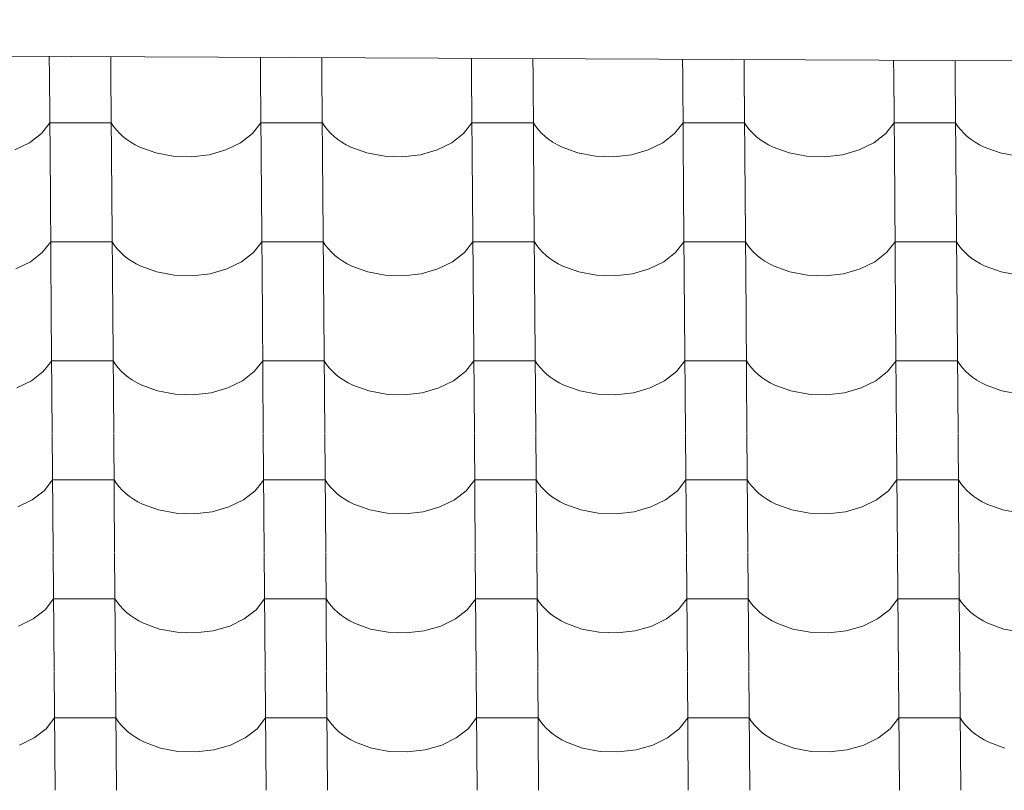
# Model space of a CAD drawing. Header units: millimetres. Extents: x -27785 to 104762, y -947 to 11132.
# Tile 59 of 146: x -14507 to -13737, y 10294 to 10896. Entities that reach past the tile are written whole.
import ezdxf

# ---------------------------------------------------------------- set-up
doc = ezdxf.new("R2010")
doc.units = ezdxf.units.MM
doc.header["$MEASUREMENT"] = 0
for name, color, linetype in [('POHLED JIŽNÍ_1_Bourané_Konstrukce - střechy a skořepiny', 7, 'Continuous'), ('POHLED JIŽNÍ_1_Bourané_Výplně - Povrchové', 7, 'Continuous'), ('POHLED JIŽNÍ_1_Konstrukce - nosné', 7, 'Continuous')]:
    doc.layers.add(name, color=color, linetype=linetype)

# ---------------------------------------------------------------- blocks, each defined once
blk = doc.blocks.new('*X2', base_point=(-29303.7, -27473.93))
at = {"layer": 'POHLED JIŽNÍ_1_Bourané_Výplně - Povrchové', "color": 7, "linetype": 'Continuous', "lineweight": 13}
for p, q in [((-14483.66, 10867.35), (-14483.54, 10851.81)), ((-14435.62, 10867.12), (-14435.51, 10851.81)), ((-14318.66, 10866.57), (-14318.54, 10851.81)), ((-14270.62, 10866.34), (-14270.51, 10851.81)), ((-14153.66, 10865.78), (-14153.55, 10851.81)), ((-14105.62, 10865.55), (-14105.51, 10851.81)), ((-13988.65, 10864.99), (-13988.55, 10851.81)), ((-13940.62, 10864.77), (-13940.52, 10851.81)), ((-13823.65, 10864.21), (-13823.56, 10851.81)), ((-13775.62, 10863.98), (-13775.52, 10851.81)), ((-14483.54, 10851.48), (-14482.82, 10758.8)), ((-14435.5, 10851.48), (-14434.78, 10758.8)), ((-14318.54, 10851.48), (-14317.82, 10758.8)), ((-14270.51, 10851.48), (-14269.79, 10758.8)), ((-14153.54, 10851.48), (-14152.82, 10758.8)), ((-14105.51, 10851.48), (-14104.79, 10758.8)), ((-13988.55, 10851.48), (-13987.83, 10758.8)), ((-13940.51, 10851.48), (-13939.79, 10758.8)), ((-13823.55, 10851.48), (-13822.83, 10758.8)), ((-13775.52, 10851.48), (-13774.8, 10758.8)), ((-14489.86, 10806.94), (-14483.26, 10815.32)), ((-14459.24, 10815.32), (-14483.26, 10815.32)), ((-14435.22, 10815.32), (-14459.24, 10815.32)), ((-14435.22, 10815.32), (-14433.38, 10812.53)), ((-14324.86, 10806.94), (-14318.26, 10815.32)), ((-14294.24, 10815.32), (-14318.26, 10815.32)), ((-14270.23, 10815.32), (-14294.24, 10815.32)), ((-14270.23, 10815.32), (-14268.38, 10812.53)), ((-14159.87, 10806.94), (-14153.26, 10815.32)), ((-14129.25, 10815.32), (-14153.26, 10815.32)), ((-14105.23, 10815.32), (-14129.25, 10815.32)), ((-14105.23, 10815.32), (-14103.38, 10812.53)), ((-13994.87, 10806.94), (-13988.27, 10815.32)), ((-13964.25, 10815.32), (-13988.27, 10815.32)), ((-13940.23, 10815.32), (-13964.25, 10815.32)), ((-13940.23, 10815.32), (-13938.39, 10812.53)), ((-13829.87, 10806.94), (-13823.27, 10815.32)), ((-13799.25, 10815.32), (-13823.27, 10815.32)), ((-13775.24, 10815.32), (-13799.25, 10815.32)), ((-13775.24, 10815.32), (-13773.39, 10812.53)), ((-14499.11, 10799.76), (-14489.86, 10806.94)), ((-14433.38, 10812.53), (-14431.23, 10809.83)), ((-14431.23, 10809.83), (-14428.81, 10807.25)), ((-14428.81, 10807.25), (-14426.11, 10804.78)), ((-14334.12, 10799.76), (-14324.86, 10806.94)), ((-14268.38, 10812.53), (-14266.24, 10809.83)), ((-14266.24, 10809.83), (-14263.81, 10807.25)), ((-14263.81, 10807.25), (-14261.11, 10804.78)), ((-14169.12, 10799.76), (-14159.87, 10806.94)), ((-14103.38, 10812.53), (-14101.24, 10809.83)), ((-14101.24, 10809.83), (-14098.81, 10807.25)), ((-14098.81, 10807.25), (-14096.11, 10804.78)), ((-14004.12, 10799.76), (-13994.87, 10806.94)), ((-13938.39, 10812.53), (-13936.25, 10809.83)), ((-13936.25, 10809.83), (-13933.82, 10807.25)), ((-13933.82, 10807.25), (-13931.12, 10804.78)), ((-13839.13, 10799.76), (-13829.87, 10806.94)), ((-13773.39, 10812.53), (-13771.25, 10809.83)), ((-13771.25, 10809.83), (-13768.82, 10807.25)), ((-13768.82, 10807.25), (-13766.12, 10804.78)), ((-14510.55, 10794.17), (-14499.11, 10799.76)), ((-14426.11, 10804.78), (-14423.15, 10802.45)), ((-14423.15, 10802.45), (-14419.95, 10800.28)), ((-14419.95, 10800.28), (-14416.52, 10798.26)), ((-14416.52, 10798.26), (-14412.88, 10796.41)), ((-14345.55, 10794.17), (-14334.12, 10799.76)), ((-14261.11, 10804.78), (-14258.15, 10802.45)), ((-14258.15, 10802.45), (-14254.95, 10800.28)), ((-14254.95, 10800.28), (-14251.52, 10798.26)), ((-14251.52, 10798.26), (-14247.89, 10796.41)), ((-14180.55, 10794.17), (-14169.12, 10799.76)), ((-14096.11, 10804.78), (-14093.15, 10802.45)), ((-14093.15, 10802.45), (-14089.95, 10800.28)), ((-14089.95, 10800.28), (-14086.53, 10798.26)), ((-14086.53, 10798.26), (-14082.89, 10796.41)), ((-14015.56, 10794.17), (-14004.12, 10799.76)), ((-13931.12, 10804.78), (-13928.16, 10802.45)), ((-13928.16, 10802.45), (-13924.96, 10800.28)), ((-13924.96, 10800.28), (-13921.53, 10798.26)), ((-13921.53, 10798.26), (-13917.89, 10796.41)), ((-13850.56, 10794.17), (-13839.13, 10799.76)), ((-13766.12, 10804.78), (-13763.16, 10802.45)), ((-13763.16, 10802.45), (-13759.96, 10800.28)), ((-13759.96, 10800.28), (-13756.53, 10798.26)), ((-13756.53, 10798.26), (-13752.9, 10796.41)), ((-14412.88, 10796.41), (-14400.4, 10791.84)), ((-14400.4, 10791.84), (-14386.72, 10789.25)), ((-14372.54, 10788.78), (-14358.58, 10790.45)), ((-14358.58, 10790.45), (-14345.55, 10794.17)), ((-14247.89, 10796.41), (-14235.41, 10791.84)), ((-14235.41, 10791.84), (-14221.73, 10789.25)), ((-14207.55, 10788.78), (-14193.58, 10790.45)), ((-14193.58, 10790.45), (-14180.55, 10794.17)), ((-14082.89, 10796.41), (-14070.41, 10791.84)), ((-14070.41, 10791.84), (-14056.73, 10789.25)), ((-14042.55, 10788.78), (-14028.59, 10790.45)), ((-14028.59, 10790.45), (-14015.56, 10794.17)), ((-13917.89, 10796.41), (-13905.41, 10791.84)), ((-13905.41, 10791.84), (-13891.74, 10789.25)), ((-13877.55, 10788.78), (-13863.59, 10790.45)), ((-13863.59, 10790.45), (-13850.56, 10794.17)), ((-13752.9, 10796.41), (-13740.42, 10791.84)), ((-13740.42, 10791.84), (-13726.74, 10789.25)), ((-14386.72, 10789.25), (-14372.54, 10788.78)), ((-14221.73, 10789.25), (-14207.55, 10788.78)), ((-14056.73, 10789.25), (-14042.55, 10788.78)), ((-13891.74, 10789.25), (-13877.55, 10788.78)), ((-14482.81, 10758.47), (-14482.09, 10665.79)), ((-14434.78, 10758.47), (-14434.06, 10665.79)), ((-14317.82, 10758.47), (-14317.1, 10665.79)), ((-14269.78, 10758.47), (-14269.06, 10665.79)), ((-14152.82, 10758.47), (-14152.1, 10665.79)), ((-14104.79, 10758.47), (-14104.07, 10665.79)), ((-13987.83, 10758.47), (-13987.1, 10665.79)), ((-13939.79, 10758.47), (-13939.07, 10665.79)), ((-13822.83, 10758.47), (-13822.11, 10665.79)), ((-13774.8, 10758.47), (-13774.07, 10665.79)), ((-14489.13, 10713.93), (-14482.53, 10722.31)), ((-14458.51, 10722.31), (-14482.53, 10722.31)), ((-14434.5, 10722.31), (-14458.51, 10722.31)), ((-14434.5, 10722.31), (-14432.65, 10719.52)), ((-14324.14, 10713.93), (-14317.54, 10722.31)), ((-14293.52, 10722.31), (-14317.54, 10722.31)), ((-14269.5, 10722.31), (-14293.52, 10722.31)), ((-14269.5, 10722.31), (-14267.66, 10719.52)), ((-14159.14, 10713.93), (-14152.54, 10722.31)), ((-14128.52, 10722.31), (-14152.54, 10722.31)), ((-14104.51, 10722.31), (-14128.52, 10722.31)), ((-14104.51, 10722.31), (-14102.66, 10719.52)), ((-13994.15, 10713.93), (-13987.54, 10722.31)), ((-13963.53, 10722.31), (-13987.54, 10722.31)), ((-13939.51, 10722.31), (-13963.53, 10722.31)), ((-13939.51, 10722.31), (-13937.66, 10719.52)), ((-13829.15, 10713.93), (-13822.55, 10722.31)), ((-13798.53, 10722.31), (-13822.55, 10722.31)), ((-13774.51, 10722.31), (-13798.53, 10722.31)), ((-13774.51, 10722.31), (-13772.67, 10719.52)), ((-14498.39, 10706.76), (-14489.13, 10713.93)), ((-14432.65, 10719.52), (-14430.51, 10716.82)), ((-14430.51, 10716.82), (-14428.08, 10714.24)), ((-14428.08, 10714.24), (-14425.38, 10711.77)), ((-14333.39, 10706.76), (-14324.14, 10713.93)), ((-14267.66, 10719.52), (-14265.51, 10716.82)), ((-14265.51, 10716.82), (-14263.09, 10714.24)), ((-14263.09, 10714.24), (-14260.39, 10711.77)), ((-14168.4, 10706.76), (-14159.14, 10713.93)), ((-14102.66, 10719.52), (-14100.52, 10716.82)), ((-14100.52, 10716.82), (-14098.09, 10714.24)), ((-14098.09, 10714.24), (-14095.39, 10711.77)), ((-14003.4, 10706.76), (-13994.15, 10713.93)), ((-13937.66, 10719.52), (-13935.52, 10716.82)), ((-13935.52, 10716.82), (-13933.09, 10714.24)), ((-13933.09, 10714.24), (-13930.39, 10711.77)), ((-13838.4, 10706.76), (-13829.15, 10713.93)), ((-13772.67, 10719.52), (-13770.53, 10716.82)), ((-13770.53, 10716.82), (-13768.1, 10714.24)), ((-13768.1, 10714.24), (-13765.4, 10711.77)), ((-14509.82, 10701.16), (-14498.39, 10706.76)), ((-14425.38, 10711.77), (-14422.42, 10709.45)), ((-14422.42, 10709.45), (-14419.22, 10707.27)), ((-14419.22, 10707.27), (-14415.79, 10705.25)), ((-14344.83, 10701.16), (-14333.39, 10706.76)), ((-14260.39, 10711.77), (-14257.43, 10709.45)), ((-14257.43, 10709.45), (-14254.23, 10707.27)), ((-14254.23, 10707.27), (-14250.8, 10705.25)), ((-14179.83, 10701.16), (-14168.4, 10706.76)), ((-14095.39, 10711.77), (-14092.43, 10709.45)), ((-14092.43, 10709.45), (-14089.23, 10707.27)), ((-14089.23, 10707.27), (-14085.8, 10705.25)), ((-14014.83, 10701.16), (-14003.4, 10706.76)), ((-13930.39, 10711.77), (-13927.44, 10709.45)), ((-13927.44, 10709.45), (-13924.23, 10707.27)), ((-13924.23, 10707.27), (-13920.81, 10705.25)), ((-13849.84, 10701.16), (-13838.4, 10706.76)), ((-13765.4, 10711.77), (-13762.44, 10709.45)), ((-13762.44, 10709.45), (-13759.24, 10707.27)), ((-13759.24, 10707.27), (-13755.81, 10705.25)), ((-14415.79, 10705.25), (-14412.16, 10703.4)), ((-14412.16, 10703.4), (-14399.68, 10698.83)), ((-14399.68, 10698.83), (-14386, 10696.24)), ((-14357.86, 10697.44), (-14344.83, 10701.16)), ((-14250.8, 10705.25), (-14247.16, 10703.4)), ((-14247.16, 10703.4), (-14234.68, 10698.83)), ((-14234.68, 10698.83), (-14221, 10696.24)), ((-14192.86, 10697.44), (-14179.83, 10701.16)), ((-14085.8, 10705.25), (-14082.17, 10703.4)), ((-14082.17, 10703.4), (-14069.69, 10698.83)), ((-14069.69, 10698.83), (-14056.01, 10696.24)), ((-14027.86, 10697.44), (-14014.83, 10701.16)), ((-13920.81, 10705.25), (-13917.17, 10703.4)), ((-13917.17, 10703.4), (-13904.69, 10698.83)), ((-13904.69, 10698.83), (-13891.01, 10696.24)), ((-13862.87, 10697.44), (-13849.84, 10701.16)), ((-13755.81, 10705.25), (-13752.17, 10703.4)), ((-13752.17, 10703.4), (-13739.7, 10698.83)), ((-13739.7, 10698.83), (-13726.02, 10696.24)), ((-14386, 10696.24), (-14371.82, 10695.77)), ((-14371.82, 10695.77), (-14357.86, 10697.44)), ((-14221, 10696.24), (-14206.82, 10695.77)), ((-14206.82, 10695.77), (-14192.86, 10697.44)), ((-14056.01, 10696.24), (-14041.83, 10695.77)), ((-14041.83, 10695.77), (-14027.86, 10697.44)), ((-13891.01, 10696.24), (-13876.83, 10695.77)), ((-13876.83, 10695.77), (-13862.87, 10697.44)), ((-14482.09, 10665.46), (-14481.37, 10572.79)), ((-14434.06, 10665.46), (-14433.33, 10572.79)), ((-14317.09, 10665.46), (-14316.37, 10572.79)), ((-14269.06, 10665.46), (-14268.34, 10572.79)), ((-14152.1, 10665.46), (-14151.38, 10572.79)), ((-14104.06, 10665.46), (-14103.34, 10572.79)), ((-13987.1, 10665.46), (-13986.38, 10572.79)), ((-13939.07, 10665.46), (-13938.35, 10572.79)), ((-13822.11, 10665.46), (-13821.38, 10572.79)), ((-13774.07, 10665.46), (-13773.35, 10572.79)), ((-14488.41, 10620.92), (-14481.81, 10629.3)), ((-14457.79, 10629.3), (-14481.81, 10629.3)), ((-14433.77, 10629.3), (-14457.79, 10629.3)), ((-14433.77, 10629.3), (-14431.93, 10626.51)), ((-14323.41, 10620.92), (-14316.81, 10629.3)), ((-14292.8, 10629.3), (-14316.81, 10629.3)), ((-14268.78, 10629.3), (-14292.8, 10629.3)), ((-14268.78, 10629.3), (-14266.93, 10626.51)), ((-14158.42, 10620.92), (-14151.82, 10629.3)), ((-14127.8, 10629.3), (-14151.82, 10629.3)), ((-14103.78, 10629.3), (-14127.8, 10629.3)), ((-14103.78, 10629.3), (-14101.94, 10626.51)), ((-13993.42, 10620.92), (-13986.82, 10629.3)), ((-13962.8, 10629.3), (-13986.82, 10629.3)), ((-13938.79, 10629.3), (-13962.8, 10629.3)), ((-13938.79, 10629.3), (-13936.94, 10626.51)), ((-13828.43, 10620.92), (-13821.82, 10629.3)), ((-13797.81, 10629.3), (-13821.82, 10629.3)), ((-13773.79, 10629.3), (-13797.81, 10629.3)), ((-13773.79, 10629.3), (-13771.94, 10626.51)), ((-14431.93, 10626.51), (-14429.79, 10623.81)), ((-14429.79, 10623.81), (-14427.36, 10621.23)), ((-14427.36, 10621.23), (-14424.66, 10618.76)), ((-14266.93, 10626.51), (-14264.79, 10623.81)), ((-14264.79, 10623.81), (-14262.36, 10621.23)), ((-14262.36, 10621.23), (-14259.66, 10618.76)), ((-14101.94, 10626.51), (-14099.79, 10623.81)), ((-14099.79, 10623.81), (-14097.37, 10621.23)), ((-14097.37, 10621.23), (-14094.67, 10618.76)), ((-13936.94, 10626.51), (-13934.8, 10623.81)), ((-13934.8, 10623.81), (-13932.37, 10621.23)), ((-13932.37, 10621.23), (-13929.67, 10618.76)), ((-13771.94, 10626.51), (-13769.8, 10623.81)), ((-13769.8, 10623.81), (-13767.37, 10621.23)), ((-13767.37, 10621.23), (-13764.67, 10618.76)), ((-14509.1, 10608.16), (-14497.66, 10613.75)), ((-14497.66, 10613.75), (-14488.41, 10620.92)), ((-14424.66, 10618.76), (-14421.7, 10616.44)), ((-14421.7, 10616.44), (-14418.5, 10614.26)), ((-14418.5, 10614.26), (-14415.07, 10612.24)), ((-14344.1, 10608.16), (-14332.67, 10613.75)), ((-14332.67, 10613.75), (-14323.41, 10620.92)), ((-14259.66, 10618.76), (-14256.7, 10616.44)), ((-14256.7, 10616.44), (-14253.5, 10614.26)), ((-14253.5, 10614.26), (-14250.07, 10612.24)), ((-14179.11, 10608.16), (-14167.67, 10613.75)), ((-14167.67, 10613.75), (-14158.42, 10620.92)), ((-14094.67, 10618.76), (-14091.71, 10616.44)), ((-14091.71, 10616.44), (-14088.51, 10614.26)), ((-14088.51, 10614.26), (-14085.08, 10612.24)), ((-14014.11, 10608.16), (-14002.68, 10613.75)), ((-14002.68, 10613.75), (-13993.42, 10620.92)), ((-13929.67, 10618.76), (-13926.71, 10616.44)), ((-13926.71, 10616.44), (-13923.51, 10614.26)), ((-13923.51, 10614.26), (-13920.08, 10612.24)), ((-13849.11, 10608.16), (-13837.68, 10613.75)), ((-13837.68, 10613.75), (-13828.43, 10620.92)), ((-13764.67, 10618.76), (-13761.72, 10616.44)), ((-13761.72, 10616.44), (-13758.51, 10614.26)), ((-13758.51, 10614.26), (-13755.09, 10612.24)), ((-14415.07, 10612.24), (-14411.43, 10610.39)), ((-14411.43, 10610.39), (-14398.96, 10605.82)), ((-14398.96, 10605.82), (-14385.28, 10603.23)), ((-14357.13, 10604.43), (-14344.1, 10608.16)), ((-14250.07, 10612.24), (-14246.44, 10610.39)), ((-14246.44, 10610.39), (-14233.96, 10605.82)), ((-14233.96, 10605.82), (-14220.28, 10603.23)), ((-14192.14, 10604.43), (-14179.11, 10608.16)), ((-14085.08, 10612.24), (-14081.44, 10610.39)), ((-14081.44, 10610.39), (-14068.96, 10605.82)), ((-14068.96, 10605.82), (-14055.28, 10603.23)), ((-14027.14, 10604.43), (-14014.11, 10608.16)), ((-13920.08, 10612.24), (-13916.45, 10610.39)), ((-13916.45, 10610.39), (-13903.97, 10605.82)), ((-13903.97, 10605.82), (-13890.29, 10603.23)), ((-13862.14, 10604.43), (-13849.11, 10608.16)), ((-13755.09, 10612.24), (-13751.45, 10610.39)), ((-13751.45, 10610.39), (-13738.97, 10605.82)), ((-13738.97, 10605.82), (-13725.29, 10603.23)), ((-14385.28, 10603.23), (-14371.09, 10602.76)), ((-14371.09, 10602.76), (-14357.13, 10604.43)), ((-14220.28, 10603.23), (-14206.1, 10602.76)), ((-14206.1, 10602.76), (-14192.14, 10604.43)), ((-14055.28, 10603.23), (-14041.1, 10602.76)), ((-14041.1, 10602.76), (-14027.14, 10604.43)), ((-13890.29, 10603.23), (-13876.11, 10602.76)), ((-13876.11, 10602.76), (-13862.14, 10604.43)), ((-14481.37, 10572.45), (-14480.64, 10479.78)), ((-14433.33, 10572.45), (-14432.61, 10479.78)), ((-14316.37, 10572.45), (-14315.65, 10479.78)), ((-14268.34, 10572.45), (-14267.61, 10479.78)), ((-14151.37, 10572.45), (-14150.65, 10479.78)), ((-14103.34, 10572.45), (-14102.62, 10479.78)), ((-13986.38, 10572.45), (-13985.66, 10479.78)), ((-13938.34, 10572.45), (-13937.62, 10479.78)), ((-13821.38, 10572.45), (-13820.66, 10479.78)), ((-13773.35, 10572.45), (-13772.63, 10479.78)), ((-14487.69, 10527.91), (-14481.08, 10536.29)), ((-14457.07, 10536.29), (-14481.08, 10536.29)), ((-14433.05, 10536.29), (-14457.07, 10536.29)), ((-14433.05, 10536.29), (-14431.2, 10533.5)), ((-14431.2, 10533.5), (-14429.06, 10530.8)), ((-14429.06, 10530.8), (-14426.63, 10528.22)), ((-14322.69, 10527.91), (-14316.09, 10536.29)), ((-14292.07, 10536.29), (-14316.09, 10536.29)), ((-14268.05, 10536.29), (-14292.07, 10536.29)), ((-14268.05, 10536.29), (-14266.21, 10533.5)), ((-14266.21, 10533.5), (-14264.07, 10530.8)), ((-14264.07, 10530.8), (-14261.64, 10528.22)), ((-14157.7, 10527.91), (-14151.09, 10536.29)), ((-14127.08, 10536.29), (-14151.09, 10536.29)), ((-14103.06, 10536.29), (-14127.08, 10536.29)), ((-14103.06, 10536.29), (-14101.21, 10533.5)), ((-14101.21, 10533.5), (-14099.07, 10530.8)), ((-14099.07, 10530.8), (-14096.64, 10528.22)), ((-13992.7, 10527.91), (-13986.1, 10536.29)), ((-13962.08, 10536.29), (-13986.1, 10536.29)), ((-13938.06, 10536.29), (-13962.08, 10536.29)), ((-13938.06, 10536.29), (-13936.22, 10533.5)), ((-13936.22, 10533.5), (-13934.07, 10530.8)), ((-13934.07, 10530.8), (-13931.65, 10528.22)), ((-13827.7, 10527.91), (-13821.1, 10536.29)), ((-13797.08, 10536.29), (-13821.1, 10536.29)), ((-13773.07, 10536.29), (-13797.08, 10536.29)), ((-13773.07, 10536.29), (-13771.22, 10533.5)), ((-13771.22, 10533.5), (-13769.08, 10530.8)), ((-13769.08, 10530.8), (-13766.65, 10528.22)), ((-14496.94, 10520.74), (-14487.69, 10527.91)), ((-14426.63, 10528.22), (-14423.93, 10525.75)), ((-14423.93, 10525.75), (-14420.98, 10523.43)), ((-14420.98, 10523.43), (-14417.77, 10521.25)), ((-14417.77, 10521.25), (-14414.35, 10519.23)), ((-14331.95, 10520.74), (-14322.69, 10527.91)), ((-14261.64, 10528.22), (-14258.94, 10525.75)), ((-14258.94, 10525.75), (-14255.98, 10523.43)), ((-14255.98, 10523.43), (-14252.78, 10521.25)), ((-14252.78, 10521.25), (-14249.35, 10519.23)), ((-14166.95, 10520.74), (-14157.7, 10527.91)), ((-14096.64, 10528.22), (-14093.94, 10525.75)), ((-14093.94, 10525.75), (-14090.98, 10523.43)), ((-14090.98, 10523.43), (-14087.78, 10521.25)), ((-14087.78, 10521.25), (-14084.35, 10519.23)), ((-14001.95, 10520.74), (-13992.7, 10527.91)), ((-13931.65, 10528.22), (-13928.95, 10525.75)), ((-13928.95, 10525.75), (-13925.99, 10523.43)), ((-13925.99, 10523.43), (-13922.79, 10521.25)), ((-13922.79, 10521.25), (-13919.36, 10519.23)), ((-13836.96, 10520.74), (-13827.7, 10527.91)), ((-13766.65, 10528.22), (-13763.95, 10525.75)), ((-13763.95, 10525.75), (-13760.99, 10523.43)), ((-13760.99, 10523.43), (-13757.79, 10521.25)), ((-13757.79, 10521.25), (-13754.36, 10519.23)), ((-14508.37, 10515.15), (-14496.94, 10520.74)), ((-14414.35, 10519.23), (-14410.71, 10517.38)), ((-14410.71, 10517.38), (-14398.23, 10512.81)), ((-14356.41, 10511.42), (-14343.38, 10515.15)), ((-14343.38, 10515.15), (-14331.95, 10520.74)), ((-14249.35, 10519.23), (-14245.71, 10517.38)), ((-14245.71, 10517.38), (-14233.24, 10512.81)), ((-14191.41, 10511.42), (-14178.38, 10515.15)), ((-14178.38, 10515.15), (-14166.95, 10520.74)), ((-14084.35, 10519.23), (-14080.72, 10517.38)), ((-14080.72, 10517.38), (-14068.24, 10512.81)), ((-14026.42, 10511.42), (-14013.39, 10515.15)), ((-14013.39, 10515.15), (-14001.95, 10520.74)), ((-13919.36, 10519.23), (-13915.72, 10517.38)), ((-13915.72, 10517.38), (-13903.24, 10512.81)), ((-13861.42, 10511.42), (-13848.39, 10515.15)), ((-13848.39, 10515.15), (-13836.96, 10520.74)), ((-13754.36, 10519.23), (-13750.73, 10517.38)), ((-13750.73, 10517.38), (-13738.25, 10512.81)), ((-14398.23, 10512.81), (-14384.55, 10510.22)), ((-14384.55, 10510.22), (-14370.37, 10509.75)), ((-14370.37, 10509.75), (-14356.41, 10511.42)), ((-14233.24, 10512.81), (-14219.56, 10510.22)), ((-14219.56, 10510.22), (-14205.37, 10509.75)), ((-14205.37, 10509.75), (-14191.41, 10511.42)), ((-14068.24, 10512.81), (-14054.56, 10510.22)), ((-14054.56, 10510.22), (-14040.38, 10509.75)), ((-14040.38, 10509.75), (-14026.42, 10511.42)), ((-13903.24, 10512.81), (-13889.56, 10510.22)), ((-13889.56, 10510.22), (-13875.38, 10509.75)), ((-13875.38, 10509.75), (-13861.42, 10511.42)), ((-13738.25, 10512.81), (-13724.57, 10510.22)), ((-14480.64, 10479.44), (-14479.92, 10386.77)), ((-14432.61, 10479.44), (-14431.89, 10386.77)), ((-14315.65, 10479.44), (-14314.93, 10386.77)), ((-14267.61, 10479.44), (-14266.89, 10386.77)), ((-14150.65, 10479.44), (-14149.93, 10386.77)), ((-14102.62, 10479.44), (-14101.9, 10386.77)), ((-13985.65, 10479.44), (-13984.93, 10386.77)), ((-13937.62, 10479.44), (-13936.9, 10386.77)), ((-13820.66, 10479.44), (-13819.94, 10386.77)), ((-13772.62, 10479.44), (-13771.9, 10386.77)), ((-14486.96, 10434.9), (-14480.36, 10443.29)), ((-14456.34, 10443.29), (-14480.36, 10443.29)), ((-14432.33, 10443.29), (-14456.34, 10443.29)), ((-14432.33, 10443.29), (-14430.48, 10440.49)), ((-14430.48, 10440.49), (-14428.34, 10437.8)), ((-14428.34, 10437.8), (-14425.91, 10435.21)), ((-14321.97, 10434.9), (-14315.36, 10443.29)), ((-14291.35, 10443.29), (-14315.36, 10443.29)), ((-14267.33, 10443.29), (-14291.35, 10443.29)), ((-14267.33, 10443.29), (-14265.49, 10440.49)), ((-14265.49, 10440.49), (-14263.34, 10437.8)), ((-14263.34, 10437.8), (-14260.92, 10435.21)), ((-14156.97, 10434.9), (-14150.37, 10443.29)), ((-14126.35, 10443.29), (-14150.37, 10443.29)), ((-14102.33, 10443.29), (-14126.35, 10443.29)), ((-14102.33, 10443.29), (-14100.49, 10440.49)), ((-14100.49, 10440.49), (-14098.35, 10437.8)), ((-14098.35, 10437.8), (-14095.92, 10435.21)), ((-13991.98, 10434.9), (-13985.37, 10443.29)), ((-13961.36, 10443.29), (-13985.37, 10443.29)), ((-13937.34, 10443.29), (-13961.36, 10443.29)), ((-13937.34, 10443.29), (-13935.49, 10440.49)), ((-13935.49, 10440.49), (-13933.35, 10437.8)), ((-13933.35, 10437.8), (-13930.92, 10435.21)), ((-13826.98, 10434.9), (-13820.38, 10443.29)), ((-13796.36, 10443.29), (-13820.38, 10443.29)), ((-13772.34, 10443.29), (-13796.36, 10443.29)), ((-13772.34, 10443.29), (-13770.5, 10440.49)), ((-13770.5, 10440.49), (-13768.35, 10437.8)), ((-13768.35, 10437.8), (-13765.93, 10435.21)), ((-14496.22, 10427.73), (-14486.96, 10434.9)), ((-14425.91, 10435.21), (-14423.21, 10432.75)), ((-14423.21, 10432.75), (-14420.25, 10430.42)), ((-14420.25, 10430.42), (-14417.05, 10428.24)), ((-14331.22, 10427.73), (-14321.97, 10434.9)), ((-14260.92, 10435.21), (-14258.21, 10432.75)), ((-14258.21, 10432.75), (-14255.26, 10430.42)), ((-14255.26, 10430.42), (-14252.05, 10428.24)), ((-14166.23, 10427.73), (-14156.97, 10434.9)), ((-14095.92, 10435.21), (-14093.22, 10432.75)), ((-14093.22, 10432.75), (-14090.26, 10430.42)), ((-14090.26, 10430.42), (-14087.06, 10428.24)), ((-14001.23, 10427.73), (-13991.98, 10434.9)), ((-13930.92, 10435.21), (-13928.22, 10432.75)), ((-13928.22, 10432.75), (-13925.26, 10430.42)), ((-13925.26, 10430.42), (-13922.06, 10428.24)), ((-13836.23, 10427.73), (-13826.98, 10434.9)), ((-13765.93, 10435.21), (-13763.23, 10432.75)), ((-13763.23, 10432.75), (-13760.27, 10430.42)), ((-13760.27, 10430.42), (-13757.07, 10428.24)), ((-14507.65, 10422.14), (-14496.22, 10427.73)), ((-14417.05, 10428.24), (-14413.62, 10426.22)), ((-14413.62, 10426.22), (-14409.99, 10424.37)), ((-14409.99, 10424.37), (-14397.51, 10419.8)), ((-14355.68, 10418.41), (-14342.65, 10422.14)), ((-14342.65, 10422.14), (-14331.22, 10427.73)), ((-14252.05, 10428.24), (-14248.63, 10426.22)), ((-14248.63, 10426.22), (-14244.99, 10424.37)), ((-14244.99, 10424.37), (-14232.51, 10419.8)), ((-14190.69, 10418.41), (-14177.66, 10422.14)), ((-14177.66, 10422.14), (-14166.23, 10427.73)), ((-14087.06, 10428.24), (-14083.63, 10426.22)), ((-14083.63, 10426.22), (-14080, 10424.37)), ((-14080, 10424.37), (-14067.52, 10419.8)), ((-14025.69, 10418.41), (-14012.66, 10422.14)), ((-14012.66, 10422.14), (-14001.23, 10427.73)), ((-13922.06, 10428.24), (-13918.64, 10426.22)), ((-13918.64, 10426.22), (-13915, 10424.37)), ((-13915, 10424.37), (-13902.52, 10419.8)), ((-13860.7, 10418.41), (-13847.67, 10422.14)), ((-13847.67, 10422.14), (-13836.23, 10427.73)), ((-13757.07, 10428.24), (-13753.64, 10426.22)), ((-13753.64, 10426.22), (-13750, 10424.37)), ((-13750, 10424.37), (-13737.52, 10419.8)), ((-14397.51, 10419.8), (-14383.83, 10417.21)), ((-14383.83, 10417.21), (-14369.65, 10416.74)), ((-14369.65, 10416.74), (-14355.68, 10418.41)), ((-14232.51, 10419.8), (-14218.83, 10417.21)), ((-14218.83, 10417.21), (-14204.65, 10416.74)), ((-14204.65, 10416.74), (-14190.69, 10418.41)), ((-14067.52, 10419.8), (-14053.84, 10417.21)), ((-14053.84, 10417.21), (-14039.65, 10416.74)), ((-14039.65, 10416.74), (-14025.69, 10418.41)), ((-13902.52, 10419.8), (-13888.84, 10417.21)), ((-13888.84, 10417.21), (-13874.66, 10416.74)), ((-13874.66, 10416.74), (-13860.7, 10418.41)), ((-13737.52, 10419.8), (-13723.85, 10417.21)), ((-14479.92, 10386.43), (-14479.2, 10293.76)), ((-14431.88, 10386.43), (-14431.16, 10293.76)), ((-14314.92, 10386.43), (-14314.2, 10293.76)), ((-14266.89, 10386.43), (-14266.17, 10293.76)), ((-14149.93, 10386.43), (-14149.21, 10293.76)), ((-14101.89, 10386.43), (-14101.17, 10293.76)), ((-13984.93, 10386.43), (-13984.21, 10293.76)), ((-13936.9, 10386.43), (-13936.18, 10293.76)), ((-13819.93, 10386.43), (-13819.21, 10293.76)), ((-13771.9, 10386.43), (-13771.18, 10293.76)), ((-14486.24, 10341.89), (-14479.64, 10350.28)), ((-14455.62, 10350.28), (-14479.64, 10350.28)), ((-14431.6, 10350.28), (-14455.62, 10350.28)), ((-14431.6, 10350.28), (-14429.76, 10347.48)), ((-14429.76, 10347.48), (-14427.62, 10344.79)), ((-14427.62, 10344.79), (-14425.19, 10342.2)), ((-14321.24, 10341.89), (-14314.64, 10350.28)), ((-14290.62, 10350.28), (-14314.64, 10350.28)), ((-14266.61, 10350.28), (-14290.62, 10350.28)), ((-14266.61, 10350.28), (-14264.76, 10347.48)), ((-14264.76, 10347.48), (-14262.62, 10344.79)), ((-14262.62, 10344.79), (-14260.19, 10342.2)), ((-14156.25, 10341.89), (-14149.65, 10350.28)), ((-14125.63, 10350.28), (-14149.65, 10350.28)), ((-14101.61, 10350.28), (-14125.63, 10350.28)), ((-14101.61, 10350.28), (-14099.77, 10347.48)), ((-14099.77, 10347.48), (-14097.62, 10344.79)), ((-14097.62, 10344.79), (-14095.2, 10342.2)), ((-13991.25, 10341.89), (-13984.65, 10350.28)), ((-13960.63, 10350.28), (-13984.65, 10350.28)), ((-13936.62, 10350.28), (-13960.63, 10350.28)), ((-13936.62, 10350.28), (-13934.77, 10347.48)), ((-13934.77, 10347.48), (-13932.63, 10344.79)), ((-13932.63, 10344.79), (-13930.2, 10342.2)), ((-13826.26, 10341.89), (-13819.65, 10350.28)), ((-13795.64, 10350.28), (-13819.65, 10350.28)), ((-13771.62, 10350.28), (-13795.64, 10350.28)), ((-13771.62, 10350.28), (-13769.77, 10347.48)), ((-13769.77, 10347.48), (-13767.63, 10344.79)), ((-13767.63, 10344.79), (-13765.2, 10342.2)), ((-14495.49, 10334.72), (-14486.24, 10341.89)), ((-14425.19, 10342.2), (-14422.49, 10339.74)), ((-14422.49, 10339.74), (-14419.53, 10337.41)), ((-14419.53, 10337.41), (-14416.33, 10335.23)), ((-14330.5, 10334.72), (-14321.24, 10341.89)), ((-14260.19, 10342.2), (-14257.49, 10339.74)), ((-14257.49, 10339.74), (-14254.53, 10337.41)), ((-14254.53, 10337.41), (-14251.33, 10335.23)), ((-14165.5, 10334.72), (-14156.25, 10341.89)), ((-14095.2, 10342.2), (-14092.5, 10339.74)), ((-14092.5, 10339.74), (-14089.54, 10337.41)), ((-14089.54, 10337.41), (-14086.34, 10335.23)), ((-14000.51, 10334.72), (-13991.25, 10341.89)), ((-13930.2, 10342.2), (-13927.5, 10339.74)), ((-13927.5, 10339.74), (-13924.54, 10337.41)), ((-13924.54, 10337.41), (-13921.34, 10335.23)), ((-13835.51, 10334.72), (-13826.26, 10341.89)), ((-13765.2, 10342.2), (-13762.5, 10339.74)), ((-13762.5, 10339.74), (-13759.54, 10337.41)), ((-13759.54, 10337.41), (-13756.34, 10335.23)), ((-14506.93, 10329.13), (-14495.49, 10334.72)), ((-14416.33, 10335.23), (-14412.9, 10333.21)), ((-14412.9, 10333.21), (-14409.26, 10331.36)), ((-14409.26, 10331.36), (-14396.78, 10326.79)), ((-14354.96, 10325.4), (-14341.93, 10329.13)), ((-14341.93, 10329.13), (-14330.5, 10334.72)), ((-14251.33, 10335.23), (-14247.9, 10333.21)), ((-14247.9, 10333.21), (-14244.27, 10331.36)), ((-14244.27, 10331.36), (-14231.79, 10326.79)), ((-14189.97, 10325.4), (-14176.94, 10329.13)), ((-14176.94, 10329.13), (-14165.5, 10334.72)), ((-14086.34, 10335.23), (-14082.91, 10333.21)), ((-14082.91, 10333.21), (-14079.27, 10331.36)), ((-14079.27, 10331.36), (-14066.79, 10326.79)), ((-14024.97, 10325.4), (-14011.94, 10329.13)), ((-14011.94, 10329.13), (-14000.51, 10334.72)), ((-13921.34, 10335.23), (-13917.91, 10333.21)), ((-13917.91, 10333.21), (-13914.28, 10331.36)), ((-13914.28, 10331.36), (-13901.8, 10326.79)), ((-13859.97, 10325.4), (-13846.94, 10329.13)), ((-13846.94, 10329.13), (-13835.51, 10334.72)), ((-13756.34, 10335.23), (-13752.92, 10333.21)), ((-13752.92, 10333.21), (-13749.28, 10331.36)), ((-13749.28, 10331.36), (-13736.8, 10326.79)), ((-14396.78, 10326.79), (-14383.11, 10324.2)), ((-14383.11, 10324.2), (-14368.92, 10323.73)), ((-14368.92, 10323.73), (-14354.96, 10325.4)), ((-14231.79, 10326.79), (-14218.11, 10324.2)), ((-14218.11, 10324.2), (-14203.93, 10323.73)), ((-14203.93, 10323.73), (-14189.97, 10325.4)), ((-14066.79, 10326.79), (-14053.11, 10324.2)), ((-14053.11, 10324.2), (-14038.93, 10323.73)), ((-14038.93, 10323.73), (-14024.97, 10325.4)), ((-13901.8, 10326.79), (-13888.12, 10324.2)), ((-13888.12, 10324.2), (-13873.94, 10323.73)), ((-13873.94, 10323.73), (-13859.97, 10325.4))]:
    blk.add_line(p, q, dxfattribs=at)

msp = doc.modelspace()

# ---------------------------------------------------------------- linework, layer by layer
at = {"layer": 'POHLED JIŽNÍ_1_Bourané_Konstrukce - střechy a skořepiny', "color": 7, "linetype": 'Continuous', "lineweight": 13}
msp.add_line((-129.54, 10798.97), (-20488.57, 10895.96), dxfattribs=at)

# ---------------------------------------------------------------- block references
at = {"layer": 'POHLED JIŽNÍ_1_Konstrukce - nosné', "color": 9, "linetype": 'Continuous', "lineweight": 13}
msp.add_blockref('*X2', (-29303.7, -27473.93), dxfattribs=at)

doc.saveas('drawing.dxf')
